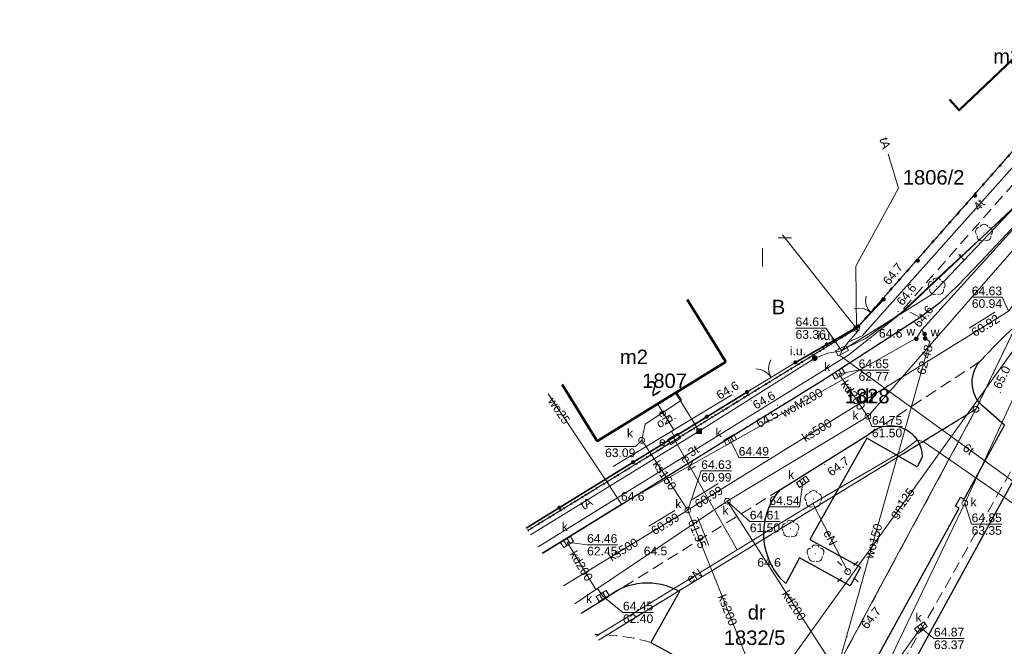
# Model space of a CAD drawing. Extents: x 6420891 to 6421372, y 5789686 to 5790696.
# Tile 28 of 48: x 6421186 to 6421271, y 5790365 to 5790419. Entities that reach past the tile are written whole.
import ezdxf
from ezdxf.enums import TextEntityAlignment as Align

# ---------------------------------------------------------------- set-up
doc = ezdxf.new("R2010")
doc.units = 0
doc.header["$PDSIZE"] = 0.75
for name, pattern in [('KROPK2', [2, 0, -2]), ('PRZER1-1', [2, 1, -1]), ('PRZER2-1', [3, 2, -1]), ('PRZER3-1', [4, 3, -1])]:
    doc.linetypes.add(name, pattern=pattern)
doc.layers.get('0').update_dxf_attribs({"linetype": 'CONTINUOUS', "lineweight": 13})
for name, color, linetype, lineweight in [('GEPADR', 7, 'CONTINUOUS', 18), ('GEPADR_O', 7, 'CONTINUOUS', 18), ('GEPPGD', 7, 'CONTINUOUS', 18), ('GESBZO', 7, 'CONTINUOUS', 50), ('GESBZO_O', 7, 'CONTINUOUS', 50), ('GESDZI', 7, 'CONTINUOUS', 18), ('GESDZI_O', 7, 'CONTINUOUS', 18), ('GESJAE', 7, 'KROPK2', 50), ('GSLKBR', 7, 'CONTINUOUS', 18), ('GSLKOC', 7, 'PRZER2-1', 18), ('GSLKOG', 7, 'CONTINUOUS', 35), ('GSLKRW', 7, 'CONTINUOUS', 25), ('GSPWPN', 7, 'CONTINUOUS', 13), ('GSPWPN_O', 7, 'CONTINUOUS', 13), ('GSSKOA', 7, 'PRZER3-1', 18)]:
    doc.layers.add(name, color=color, linetype=linetype, lineweight=lineweight)
for name, color, linetype, lineweight, true_color in [('GESUZY', 7, 'PRZER1-1', 18, 0x008000), ('GESUZY_O', 7, 'PRZER1-1', 18, 0x008000), ('GSLRIN', 7, 'CONTINUOUS', 18, 0x0a0909), ('GSLRIN_O', 7, 'CONTINUOUS', 18, 0x0a0909), ('GSPRDL', 7, 'CONTINUOUS', 18, 0x008000), ('GULENN', 1, 'CONTINUOUS', 18, 0xff0000), ('GULENN_O', 1, 'CONTINUOUS', 18, 0xff0000), ('GULGNP', 7, 'CONTINUOUS', 18, 0xbfbf00), ('GULGNP_O', 7, 'CONTINUOUS', 18, 0xbfbf00), ('GULKDP', 7, 'CONTINUOUS', 18, 0x803300), ('GULKDP_O', 7, 'CONTINUOUS', 18, 0x803300), ('GULKSP', 7, 'CONTINUOUS', 18, 0x803300), ('GULKSP_O', 7, 'CONTINUOUS', 18, 0x803300), ('GULTPR', 7, 'CONTINUOUS', 18, 0xff9100), ('GULTPR_O', 7, 'CONTINUOUS', 18, 0xff9100), ('GULWOP', 5, 'CONTINUOUS', 18, 0x0000ff), ('GULWOP_O', 5, 'CONTINUOUS', 18, 0x0000ff), ('GUPESE', 1, 'CONTINUOUS', 18, 0xff0000), ('GUPESE_O', 1, 'CONTINUOUS', 18, 0xff0000), ('GUPISL', 7, 'CONTINUOUS', 18, 0x0a0909), ('GUPKKS', 7, 'CONTINUOUS', 18, 0x803300), ('GUPKKS_O', 7, 'CONTINUOUS', 18, 0x0a0909), ('GUPKSD', 7, 'CONTINUOUS', 18, 0x803300), ('GUPKSD_O', 7, 'CONTINUOUS', 18, 0x803300), ('GUPKSH', 7, 'CONTINUOUS', 5, 0x803300), ('GUPKSH_O', 7, 'CONTINUOUS', 5, 0x803300), ('GUPTSD', 7, 'CONTINUOUS', 18, 0xff9100), ('GUPTSH', 7, 'CONTINUOUS', 5, 0xff9100), ('GUPTSH_O', 7, 'CONTINUOUS', 5, 0xff9100), ('GUPTUB', 7, 'CONTINUOUS', 5, 0x0a0909), ('GUPTUB_O', 7, 'CONTINUOUS', 5, 0x0a0909), ('GUPTUI', 7, 'CONTINUOUS', 5, 0x0a0909), ('GUPTUI_O', 7, 'CONTINUOUS', 5, 0x0a0909), ('GUPTZK', 7, 'CONTINUOUS', 5, 0x0a0909), ('GUPWSH', 5, 'CONTINUOUS', 5, 0x0000ff), ('GUPWSH_O', 5, 'CONTINUOUS', 5, 0x0000ff), ('GUPWZA', 5, 'CONTINUOUS', 18, 0x0000ff), ('GUPWZA_O', 5, 'CONTINUOUS', 18, 0x0000ff)]:
    doc.layers.add(name, color=color, linetype=linetype, lineweight=lineweight, true_color=true_color)
doc.styles.add('GEO-INFO', font='Arial')

# ---------------------------------------------------------------- blocks, each defined once
blk = doc.blocks.new('KOLO')
blk.add_hatch(color=0).paths.add_polyline_path([(-0.5, 0), (-0.482963, -0.12941), (-0.433013, -0.25), (-0.353553, -0.353553), (-0.25, -0.433013), (-0.12941, -0.482963), (0, -0.5), (0.12941, -0.482963), (0.25, -0.433013), (0.353553, -0.353553), (0.433013, -0.25), (0.482963, -0.12941), (0.5, 0), (0.482963, 0.12941), (0.433013, 0.25), (0.353553, 0.353553), (0.25, 0.433013), (0.12941, 0.482963), (0, 0.5), (-0.12941, 0.482963), (-0.25, 0.433013), (-0.353553, 0.353553), (-0.433013, 0.25), (-0.482963, 0.12941)])
blk = doc.blocks.new('OKRAG_PELNY')
at = {"color": 0}
blk.add_lwpolyline([(0, 0.5), (0.12941, 0.482963), (0.25, 0.433013), (0.353553, 0.353553), (0.433013, 0.25), (0.482963, 0.12941), (0.5, 0), (0.482963, -0.12941), (0.433013, -0.25), (0.353553, -0.353553), (0.25, -0.433013), (0.12941, -0.482963), (0, -0.5), (-0.12941, -0.482963), (-0.25, -0.433013), (-0.353553, -0.353553), (-0.433013, -0.25), (-0.482963, -0.12941), (-0.5, 0), (-0.482963, 0.12941), (-0.433013, 0.25), (-0.353553, 0.353553), (-0.25, 0.433013), (-0.12941, 0.482963)], close=True, dxfattribs=at)
blk = doc.blocks.new('PROSTOKAT2-1_PELNY')
at = {"color": 0}
blk.add_lwpolyline([(1, 0.5), (1, -0.5), (-1, -0.5), (-1, 0.5)], close=True, dxfattribs=at)
blk = doc.blocks.new('SZAFA1')
at = {"color": 0}
blk.add_lwpolyline([(-1, -0.5), (-1, 0.5), (1, 0.5), (1, -0.5)], close=True, dxfattribs=at)
blk = doc.blocks.new('SUUS05')
at = {"color": 0}
blk.add_lwpolyline([(0.5, -0.25), (-0.5, -0.25), (-0.5, 0.25), (0.5, 0.25)], close=True, dxfattribs=at)
for points in [[(-0.175, -0.25), (-0.175, 0.25)], [(0.175, -0.25), (0.175, 0.25)]]:
    blk.add_lwpolyline(points, dxfattribs=at)
blk = doc.blocks.new('KWADRAT_PELNY')
blk.add_hatch(color=0).paths.add_polyline_path([(0.5, 0.5), (-0.5, 0.5), (-0.5, -0.5), (0.5, -0.5)])
blk = doc.blocks.new('SUSM01_01')
at = {"color": 0}
for points in [[(-0.353553, 0.353553), (-0.212132, 0.212132)], [(0.353553, 0.353553), (0.212132, 0.212132)], [(-0.353553, -0.353553), (-0.212132, -0.212132)], [(0.353553, -0.353553), (0.212132, -0.212132)]]:
    blk.add_lwpolyline(points, dxfattribs=at)
blk.add_lwpolyline([(0, 0.1), (0.034202, 0.093969), (0.064279, 0.076604), (0.086603, 0.05), (0.096593, 0.025882), (0.1, 0), (0.096593, -0.025882), (0.086603, -0.05), (0.068017, -0.073305), (0.043388, -0.090097), (0.014904, -0.098883), (-0.014904, -0.098883), (-0.043388, -0.090097), (-0.068017, -0.073305), (-0.086603, -0.05), (-0.097493, -0.022252), (-0.09972, 0.007473), (-0.093087, 0.036534), (-0.078183, 0.062349), (-0.056332, 0.082624), (-0.029476, 0.095557)], close=True, dxfattribs=at)
blk = doc.blocks.new('EPPGS')
at = {"color": 0}
blk.add_lwpolyline([(0, 0.5), (0.154508, 0.475528), (0.293893, 0.404508), (0.404508, 0.293893), (0.475528, 0.154508), (0.5, 0), (0.475528, -0.154508), (0.404508, -0.293893), (0.293893, -0.404508), (0.154508, -0.475528), (0, -0.5), (-0.154508, -0.475528), (-0.293893, -0.404508), (-0.404508, -0.293893), (-0.475528, -0.154508), (-0.5, 0), (-0.475528, 0.154508), (-0.404508, 0.293893), (-0.293893, 0.404508), (-0.154508, 0.475528)], close=True, dxfattribs=at)
blk = doc.blocks.new('POINT')
at = {"color": 0}
blk.add_point((0, 0), dxfattribs=at)
blk = doc.blocks.new('SPDLP')
blk.add_hatch(color=0).paths.add_polyline_path([(0, -0.09), (0.027812, -0.085595), (0.052901, -0.072812), (0.072812, -0.052901), (0.085595, -0.027812), (0.09, 0), (0.085595, 0.027812), (0.072812, 0.052901), (0.052901, 0.072812), (0.027812, 0.085595), (0, 0.09), (-0.027812, 0.085595), (-0.052901, 0.072812), (-0.072812, 0.052901), (-0.085595, 0.027812), (-0.09, 0), (-0.085595, -0.027812), (-0.072812, -0.052901), (-0.052901, -0.072812), (-0.027812, -0.085595)])
at = {"color": 0}
for points in [[(-1.271938, -0.268652), (-1.40916, -0.048001), (-1.462858, 0.20623), (-1.426585, 0.463525), (-1.304695, 0.693003), (-1.11182, 0.867117), (-0.871109, 0.964971)], [(-0.648554, 1.126667), (-0.481106, 1.325358), (-0.255912, 1.454989), (0, 1.5), (0.255912, 1.454989), (0.481106, 1.325358), (0.648554, 1.126667)], [(0.871109, 0.964971), (1.11182, 0.867117), (1.304695, 0.693003), (1.426585, 0.463525), (1.462858, 0.20623), (1.40916, -0.048001), (1.271938, -0.268652)], [(-0.137547, -1.292703), (-0.389802, -1.355024), (-0.648184, -1.327532), (-0.881678, -1.213525), (-1.062258, -1.026689), (-1.168249, -0.78945), (-1.186929, -0.530282)], [(1.186929, -0.530282), (1.168249, -0.78945), (1.062258, -1.026689), (0.881678, -1.213525), (0.648184, -1.327532), (0.389802, -1.355024), (0.137547, -1.292703)]]:
    blk.add_lwpolyline(points, dxfattribs=at)
blk = doc.blocks.new('SLBRA')
at = {"color": 0}
for points in [[(1.732051, 1), (1.414214, 0.585786), (1, 0.267949), (0.517638, 0.068148), (0, 0)], [(0, 0), (0.517638, -0.068148), (1, -0.267949), (1.414214, -0.585786), (1.732051, -1)]]:
    blk.add_lwpolyline(points, dxfattribs=at)

msp = doc.modelspace()

# ---------------------------------------------------------------- linework, layer by layer
at = {"linetype": 'Continuous', "lineweight": 13, "elevation": 100, "flags": 128}
for points in [[(6421251.359, 5790400), (6421252.5, 5790400)], [(6421250, 5790397.5), (6421250, 5790399.078)]]:
    msp.add_lwpolyline(points, dxfattribs=at)
at = {"layer": 'GESBZO', "linetype": 'Continuous', "lineweight": 50, "elevation": 10.26}
for points in [[(6421273.932, 5790418.881), (6421274.541, 5790418.173), (6421267.024, 5790411.034), (6421266.199, 5790411.973)], [(6421243.471, 5790394.651), (6421246.799, 5790389.244)], [(6421246.799, 5790389.244), (6421235.662, 5790382.39), (6421232.637, 5790387.305)]]:
    msp.add_lwpolyline(points, dxfattribs=at)
at = {"layer": 'GESDZI', "linetype": 'Continuous', "lineweight": 18, "elevation": 10.3}
for points in [[(6421229.638, 5790374.638), (6421258.14, 5790392.147), (6421275.76, 5790412.132), (6421278.123, 5790414.813)], [(6421053.401, 5789987.081), (6421135.099, 5790137.509), (6421193, 5790245.044), (6421201.527, 5790260.879), (6421217.561, 5790290.636), (6421225.304, 5790305.003), (6421234.175, 5790321.466), (6421250.461, 5790351.689), (6421268.488, 5790385.143), (6421281.439, 5790412.047)], [(6421281.439, 5790412.047), (6421268.488, 5790385.143)], [(6421251.736, 5790400.256), (6421258.14, 5790392.147)], [(6421258.14, 5790392.147), (6421229.638, 5790374.638)], [(6421268.488, 5790385.143), (6421235.775, 5790365.164)], [(6421235.775, 5790365.164), (6421268.488, 5790385.143)], [(6421268.488, 5790385.143), (6421250.461, 5790351.689), (6421251.05, 5790354.08), (6421249.87, 5790357.05), (6421241.74, 5790361.44), (6421237.761, 5790362.099)]]:
    msp.add_lwpolyline(points, dxfattribs=at)
at = {"layer": 'GESJAE', "linetype": 'KROPK2', "lineweight": 50, "ltscale": 0.5, "elevation": 10.3}
for points in [[(6421278.123, 5790414.813), (6421275.76, 5790412.132), (6421258.14, 5790392.147), (6421229.638, 5790374.638)], [(6421229.638, 5790374.638), (6421258.14, 5790392.147), (6421275.76, 5790412.132), (6421278.123, 5790414.813)]]:
    msp.add_lwpolyline(points, dxfattribs=at)
at = {"layer": 'GESUZY', "linetype": 'PRZER1-1', "lineweight": 18, "ltscale": 0.5, "elevation": 10.18}
for points in [[(6421276.937, 5790415.802), (6421275.76, 5790412.132), (6421258.14, 5790392.147), (6421229.638, 5790374.638)], [(6421229.638, 5790374.638), (6421258.14, 5790392.147), (6421275.76, 5790412.132), (6421278.123, 5790414.813)], [(6421053.401, 5789987.081), (6421135.099, 5790137.509), (6421193, 5790245.044), (6421201.527, 5790260.879), (6421217.561, 5790290.636), (6421225.304, 5790305.003), (6421234.175, 5790321.466), (6421250.461, 5790351.689), (6421268.488, 5790385.143), (6421281.439, 5790412.047)], [(6421281.439, 5790412.047), (6421268.488, 5790385.143)], [(6421235.775, 5790365.164), (6421268.488, 5790385.143)], [(6421268.488, 5790385.143), (6421235.775, 5790365.164)], [(6421268.488, 5790385.143), (6421250.461, 5790351.689), (6421241.37, 5790356.526)]]:
    msp.add_lwpolyline(points, dxfattribs=at)
at = {"layer": 'GSLKBR', "linetype": 'Continuous', "lineweight": 18, "elevation": 10.18}
for points in [[(6421260.497, 5790394.657), (6421258.294, 5790392.327)], [(6421252.835, 5790389.206), (6421248.636, 5790386.642)]]:
    msp.add_lwpolyline(points, dxfattribs=at)
at = {"layer": 'GSLKOC', "linetype": 'PRZER2-1', "lineweight": 18, "ltscale": 0.5, "elevation": 10.18}
for points in [[(6421263.666, 5790393.102), (6421262.204, 5790393.843), (6421278.445, 5790412.279), (6421281.255, 5790412.352)], [(6421268.782, 5790389.246), (6421259.188, 5790382.961)], [(6421251.542, 5790378.201), (6421236.523, 5790368.877)]]:
    msp.add_lwpolyline(points, dxfattribs=at)
for points in [[(6421237.288, 5790362.829, -0.11221), (6421243.723, 5790360.604), (6421254.907, 5790354.48), (6421252.463, 5790350.14), (6421253.986, 5790348.827), (6421284.292, 5790402.354), (6421285.717, 5790404.375), (6421287.412, 5790406.239)], [(6421240.323, 5790364.963, 0.066411), (6421235.463, 5790365.646)]]:
    msp.add_lwpolyline(points, format="xyb", dxfattribs=at)
at = {"layer": 'GSLKOG', "linetype": 'Continuous', "lineweight": 35, "elevation": 10.18}
for points in [[(6421258.294, 5790392.327), (6421252.835, 5790389.206)], [(6421248.636, 5790386.642), (6421229.503, 5790374.847)]]:
    msp.add_lwpolyline(points, dxfattribs=at)
at = {"layer": 'GSLKRW', "linetype": 'Continuous', "lineweight": 25, "elevation": 10.18}
for points in [[(6421281.196, 5790412.25, -0.044149), (6421277.772, 5790407.373), (6421268.878, 5790397.907), (6421266.972, 5790395.928), (6421265.349, 5790394.375), (6421263.666, 5790393.102), (6421255.07, 5790387.554), (6421230.927, 5790372.649)], [(6421268.782, 5790389.246), (6421270.178, 5790390.685), (6421274.462, 5790394.906), (6421283.114, 5790404.218, 0.06194), (6421285.986, 5790408.255)], [(6421240.323, 5790364.963), (6421255.936, 5790356.394), (6421267.031, 5790376.583), (6421266.702, 5790376.755), (6421267.141, 5790377.546), (6421267.465, 5790377.371), (6421270.973, 5790383.778), (6421269.297, 5790385.229, -0.425511), (6421268.782, 5790389.246)], [(6421234.263, 5790367.499), (6421236.523, 5790368.877, -0.314602), (6421242.785, 5790369.371), (6421240.323, 5790364.963)]]:
    msp.add_lwpolyline(points, format="xyb", dxfattribs=at)
msp.add_lwpolyline([(6421285.61, 5790402.9), (6421271.55, 5790378.66), (6421255.57, 5790349.51), (6421237.08, 5790315.5), (6421218.82, 5790281.91), (6421205.78, 5790258.08)], dxfattribs=at)
msp.add_lwpolyline([(6421258.477, 5790371.46), (6421257.58, 5790369.87), (6421253.21, 5790372.273), (6421252.006, 5790370.052, -0.407901), (6421251.542, 5790378.201), (6421259.188, 5790382.961, -0.661573), (6421263.84, 5790381.002), (6421263.381, 5790380.169), (6421259.04, 5790382.655), (6421254.102, 5790373.857)], format="xyb", close=True, dxfattribs=at)
at = {"layer": 'GSLRIN', "linetype": 'Continuous', "lineweight": 18, "elevation": 10.1}
msp.add_lwpolyline([(6421237.06, 5790380.2), (6421247.34, 5790386.39)], dxfattribs=at)
at = {"layer": 'GSSKOA', "linetype": 'PRZER3-1', "lineweight": 18, "ltscale": 0.5, "elevation": 10.18}
msp.add_lwpolyline([(6421287.887, 5790406.671), (6421285.61, 5790402.9), (6421271.55, 5790378.66), (6421255.57, 5790349.51), (6421237.08, 5790315.5), (6421218.82, 5790281.91), (6421205.78, 5790258.08), (6421195.82, 5790239.68), (6421179.4, 5790209.44), (6421161.89, 5790177.28), (6421135.48, 5790128.74), (6421117.94, 5790096.62), (6421100.38, 5790064.4)], dxfattribs=at)
at = {"layer": 'GULENN', "linetype": 'Continuous', "lineweight": 18, "elevation": 10.18}
for points in [[(6421295.637, 5790400.208), (6421281.831, 5790377.382), (6421278.045, 5790372.62), (6421263.922, 5790382.354), (6421263.38, 5790382.478), (6421262.193, 5790381.549)], [(6421240.89, 5790385.61), (6421242.3, 5790383.36), (6421242.09, 5790383.23), (6421242.37, 5790382.76), (6421242.338, 5790382.582)], [(6421247.796, 5790372.977), (6421242.338, 5790382.582)], [(6421262.193, 5790381.549), (6421254.348, 5790376.979), (6421247.796, 5790372.977), (6421235.562, 5790365.493)], [(6421254.348, 5790376.979), (6421257.382, 5790371.095)]]:
    msp.add_lwpolyline(points, dxfattribs=at)
at = {"layer": 'GULGNP', "linetype": 'Continuous', "lineweight": 18, "elevation": 10.18}
msp.add_lwpolyline([(6421284.934, 5790409.133), (6421274.932, 5790394.673), (6421249.405, 5790359.259)], dxfattribs=at)
at = {"layer": 'GULKDP', "linetype": 'Continuous', "lineweight": 18, "elevation": 10.18}
for points in [[(6421282.435, 5790411.217), (6421259.121, 5790384.533), (6421246.931, 5790377.191), (6421235.69, 5790369.627), (6421235.544, 5790369.529), (6421233.736, 5790368.312)], [(6421283.991, 5790409.92), (6421274.163, 5790391.416), (6421267.526, 5790377.019), (6421259.546, 5790360.403), (6421255.936, 5790351.844), (6421240.572, 5790323.121), (6421221.385, 5790288.499)], [(6421259.121, 5790384.533), (6421256.598, 5790388.215)], [(6421246.931, 5790377.191), (6421255.704, 5790363.558), (6421258.173, 5790361)], [(6421235.544, 5790369.529), (6421233.053, 5790373.646)], [(6421235.69, 5790369.627), (6421236.137, 5790368.973)], [(6421259.546, 5790360.403), (6421263.722, 5790366.235)]]:
    msp.add_lwpolyline(points, dxfattribs=at)
at = {"layer": 'GULKSP', "linetype": 'Continuous', "lineweight": 18, "elevation": 10.18}
for points in [[(6421283.759, 5790410.113), (6421271.322, 5790393.649), (6421270.897, 5790393.386), (6421252.015, 5790381.687), (6421243.943, 5790376.686), (6421243.518, 5790376.422)], [(6421242.54, 5790386.63), (6421242.96, 5790385.94), (6421239.81, 5790383.85), (6421239.52, 5790382.46), (6421243.518, 5790376.422)], [(6421232.736, 5790369.856), (6421243.09, 5790376.162), (6421243.518, 5790376.422)], [(6421243.518, 5790376.422), (6421243.703, 5790375.958), (6421252.514, 5790353.911), (6421252.7, 5790353.446)]]:
    msp.add_lwpolyline(points, dxfattribs=at)
at = {"layer": 'GULTPR', "linetype": 'Continuous', "lineweight": 18, "elevation": 10.18}
for points in [[(6421278.891, 5790414.172), (6421278.891, 5790414.171), (6421258.636, 5790391.52), (6421257.418, 5790390.97), (6421256.877, 5790390.222)], [(6421230.544, 5790373.24), (6421257.46, 5790389.87), (6421261.85, 5790393.34), (6421265.74, 5790397.03), (6421273.16, 5790403.86), (6421278.471, 5790409.626)], [(6421278.471, 5790409.626), (6421264.62, 5790395.07), (6421257.304, 5790390.482)], [(6421278.471, 5790409.626), (6421275.87, 5790406.87), (6421272.09, 5790402.93), (6421262.36, 5790393.75), (6421258.91, 5790391.29), (6421257.304, 5790390.482)], [(6421257.418, 5790390.97), (6421258.271, 5790391.934), (6421258.14, 5790392.147), (6421258.085, 5790397.529), (6421261.77, 5790404.28), (6421260.89, 5790407.23)], [(6421229.883, 5790374.261), (6421244.509, 5790383.245), (6421254.512, 5790389.566), (6421255.644, 5790390.015), (6421256.877, 5790390.222)], [(6421256.877, 5790390.222), (6421256.702, 5790389.792), (6421278.983, 5790373.596), (6421279.653, 5790373.259)], [(6421257.304, 5790390.482), (6421256.877, 5790390.222)], [(6421244.509, 5790383.245), (6421242.446, 5790386.566)]]:
    msp.add_lwpolyline(points, dxfattribs=at)
at = {"layer": 'GULWOP', "linetype": 'Continuous', "lineweight": 18, "elevation": 10.18}
for points in [[(6421281.75, 5790411.789), (6421263.788, 5790392.022)], [(6421263.788, 5790392.022), (6421263.926, 5790391.825), (6421264.041, 5790391.662), (6421264.09, 5790391.28), (6421264.502, 5790391.008), (6421254.718, 5790356.453), (6421265.315, 5790350.565), (6421263.698, 5790347.836), (6421263.249, 5790348.063), (6421263.023, 5790347.614)], [(6421263.788, 5790392.022), (6421263.32, 5790391.25), (6421262.953, 5790391.103)], [(6421262.953, 5790391.103), (6421237.781, 5790376.943), (6421230.897, 5790372.695)], [(6421237.781, 5790376.943), (6421236.502, 5790378.855), (6421231.407, 5790386.471)]]:
    msp.add_lwpolyline(points, dxfattribs=at)
at = {"layer": 'GUPKSH_O', "linetype": 'Continuous', "lineweight": 9, "elevation": 10.8, "flags": 128}
for points in [[(6421268.131, 5790394.85), (6421270.752, 5790394.85), (6421271.322, 5790393.649)], [(6421268.131, 5790394.85), (6421270.752, 5790394.85)], [(6421267.903, 5790392.18), (6421270.131, 5790393.561)], [(6421260.94, 5790388.538), (6421258.319, 5790388.538), (6421256.598, 5790388.215)], [(6421258.319, 5790388.538), (6421260.94, 5790388.538)], [(6421262.094, 5790383.644), (6421259.473, 5790383.644), (6421259.121, 5790384.533)], [(6421259.473, 5790383.644), (6421262.094, 5790383.644)], [(6421236.347, 5790381.932), (6421238.968, 5790381.932), (6421239.52, 5790382.46)], [(6421250.548, 5790380.967), (6421247.928, 5790380.967), (6421247.19, 5790382.507)], [(6421236.347, 5790381.932), (6421238.968, 5790381.932)], [(6421247.301, 5790379.809), (6421244.681, 5790379.809), (6421243.518, 5790376.422)], [(6421244.681, 5790379.809), (6421247.301, 5790379.809)], [(6421243.927, 5790377.326), (6421246.155, 5790378.706)], [(6421250.588, 5790376.693), (6421253.209, 5790376.693), (6421253.475, 5790378.861)], [(6421240.151, 5790375.018), (6421242.389, 5790376.381)], [(6421251.511, 5790375.434), (6421248.89, 5790375.434), (6421246.931, 5790377.191)], [(6421270.733, 5790375.203), (6421268.112, 5790375.203), (6421267.526, 5790377.019)], [(6421244.365, 5790375.791), (6421245.337, 5790373.357)], [(6421248.89, 5790375.434), (6421251.511, 5790375.434)], [(6421268.112, 5790375.203), (6421270.733, 5790375.203)], [(6421237.412, 5790373.412), (6421234.791, 5790373.412), (6421233.053, 5790373.646)], [(6421234.791, 5790373.412), (6421237.412, 5790373.412)], [(6421240.514, 5790367.559), (6421237.894, 5790367.559), (6421236.137, 5790368.973)], [(6421237.894, 5790367.559), (6421240.514, 5790367.559)], [(6421267.47, 5790365.302), (6421264.849, 5790365.302), (6421263.722, 5790366.235)], [(6421264.849, 5790365.302), (6421267.47, 5790365.302)]]:
    msp.add_lwpolyline(points, dxfattribs=at)
at = {"layer": 'GUPTSH_O', "linetype": 'Continuous', "lineweight": 9, "elevation": 10.8, "flags": 128}
for points in [[(6421252.852, 5790392.175), (6421255.472, 5790392.175), (6421256.877, 5790390.222)], [(6421252.852, 5790392.175), (6421255.472, 5790392.175)]]:
    msp.add_lwpolyline(points, dxfattribs=at)

# ---------------------------------------------------------------- block references
at = {"layer": 'GEPADR', "lineweight": 18}
msp.add_blockref('POINT', (6421240.837, 5790386.456, 10.28), dxfattribs=at)
at = {"layer": 'GEPPGD', "lineweight": 18, "xscale": 0.5, "yscale": 0.5}
for p in [(6421258.14, 5790392.147, 10.32), (6421268.488, 5790385.143, 10.32)]:
    msp.add_blockref('EPPGS', p, dxfattribs=at)
at = {"layer": 'GSLKBR', "lineweight": 18, "xscale": 0.75, "yscale": 0.75}
for p, rotation in [((6421259.395, 5790393.492, 10.18), 136.605095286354), ((6421250.735, 5790387.924, 10.18), 121.4131757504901)]:
    msp.add_blockref('SLBRA', p, dxfattribs=dict(at, rotation=rotation))
at = {"layer": 'GSLKOG', "lineweight": 35, "xscale": 0.35, "yscale": 0.35}
for p in [(6421268.412, 5790403.641, 10.18), (6421263.454, 5790398.014, 10.18), (6421260.497, 5790394.657, 10.18), (6421258.294, 5790392.327, 10.18), (6421255.564, 5790390.766, 10.18), (6421252.835, 5790389.206, 10.18), (6421248.636, 5790386.642, 10.18), (6421245.156, 5790384.496, 10.18), (6421238.772, 5790380.56, 10.18), (6421232.387, 5790376.625, 10.18)]:
    msp.add_blockref('KOLO', p, dxfattribs=at)
at = {"layer": 'GSPRDL', "lineweight": 18, "xscale": 0.5, "yscale": 0.5}
for p in [(6421269.18, 5790400.42, 10.12), (6421265.08, 5790395.77, 10.12), (6421254.4, 5790377.36, 10.12), (6421252.41, 5790374.79, 10.12), (6421254.58, 5790372.65, 10.12)]:
    msp.add_blockref('SPDLP', p, dxfattribs=at)
at = {"layer": 'GSPWPN', "lineweight": 13, "xscale": 0.09, "yscale": 0.09}
for p in [(6421260.497, 5790394.657, 10.2), (6421261.748, 5790393.614, 10.2), (6421262.118, 5790393.057, 10.2), (6421259.331, 5790391.098, 10.2), (6421248.636, 5790386.642, 10.2), (6421270.6, 5790386.6, 10.2), (6421248.993, 5790385.915, 10.2), (6421251.286, 5790385.493, 10.2), (6421255.384, 5790380.356, 10.2), (6421238.446, 5790377.525, 10.2), (6421241.265, 5790373.072, 10.2), (6421251.245, 5790371.799, 10.2), (6421257.322, 5790365.476, 10.2)]:
    msp.add_blockref('KOLO', p, dxfattribs=at)
at = {"layer": 'GUPESE', "lineweight": 18, "xscale": 0.4999999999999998, "yscale": 0.4999999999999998, "rotation": 31.72580886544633}
msp.add_blockref('SZAFA1', (6421242.338, 5790382.582, 10.24), dxfattribs=at)
at = {"layer": 'GUPISL', "lineweight": 18, "xscale": 2.5, "yscale": 2.5}
msp.add_blockref('SUSM01_01', (6421257.382, 5790371.095, 10.24), dxfattribs=at)
at = {"layer": 'GUPKKS', "lineweight": 18}
for p, rotation in [((6421256.598, 5790388.215, 10.24), 30.82916895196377), ((6421247.19, 5790382.507, 10.24), 208.7023350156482), ((6421253.475, 5790378.861, 10.24), 34.70918085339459), ((6421233.053, 5790373.646, 10.24), 31.60480523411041), ((6421236.137, 5790368.973, 10.24), 31.60480523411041), ((6421263.722, 5790366.235, 10.24), 216.3888386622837)]:
    msp.add_blockref('SUUS05', p, dxfattribs=dict(at, rotation=rotation))
at = {"layer": 'GUPKSD', "lineweight": 18, "xscale": 0.5, "yscale": 0.5}
for p in [(6421259.121, 5790384.533, 10.24), (6421239.52, 5790382.46, 10.24), (6421246.931, 5790377.191, 10.24), (6421267.526, 5790377.019, 10.24), (6421243.518, 5790376.422, 10.24)]:
    msp.add_blockref('OKRAG_PELNY', p, dxfattribs=at)
at = {"layer": 'GUPKSH', "lineweight": 5, "xscale": 0.09, "yscale": 0.09}
for p in [(6421270.897, 5790393.386, 10.24), (6421256.598, 5790388.215, 10.24), (6421259.121, 5790384.533, 10.24), (6421239.52, 5790382.46, 10.24), (6421247.19, 5790382.507, 10.24), (6421253.475, 5790378.861, 10.24), (6421246.931, 5790377.191, 10.24), (6421243.518, 5790376.422, 10.24), (6421243.943, 5790376.686, 10.24), (6421267.526, 5790377.019, 10.24), (6421243.09, 5790376.162, 10.24), (6421243.703, 5790375.958, 10.24), (6421233.053, 5790373.646, 10.24), (6421236.137, 5790368.973, 10.24), (6421263.722, 5790366.235, 10.24)]:
    msp.add_blockref('KOLO', p, dxfattribs=at)
at = {"layer": 'GUPTSD', "lineweight": 18, "xscale": 0.4999999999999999, "yscale": 0.4999999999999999, "rotation": 28.3221889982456}
msp.add_blockref('PROSTOKAT2-1_PELNY', (6421256.877, 5790390.222, 10.24), dxfattribs=at)
at = {"layer": 'GUPTSH', "lineweight": 5, "xscale": 0.09, "yscale": 0.09}
for p in [(6421265.74, 5790397.03, 10.24), (6421261.85, 5790393.34, 10.24), (6421257.418, 5790390.97, 10.24), (6421256.877, 5790390.222, 10.24), (6421256.702, 5790389.792, 10.24), (6421257.46, 5790389.87, 10.24)]:
    msp.add_blockref('KOLO', p, dxfattribs=at)
at = {"layer": 'GUPTUB', "lineweight": 5}
msp.add_blockref('POINT', (6421256.601, 5790390.394, 10.24), dxfattribs=at)
at = {"layer": 'GUPTUI', "lineweight": 5, "xscale": 0.5, "yscale": 0.5}
msp.add_blockref('KOLO', (6421254.512, 5790389.566, 10.24), dxfattribs=at)
at = {"layer": 'GUPTZK', "lineweight": 5, "xscale": 0.5, "yscale": 0.5}
msp.add_blockref('KWADRAT_PELNY', (6421244.509, 5790383.245, 10.24), dxfattribs=at)
at = {"layer": 'GUPWSH', "lineweight": 5, "xscale": 0.09, "yscale": 0.09}
msp.add_blockref('KOLO', (6421264.502, 5790391.008, 10.24), dxfattribs=at)
at = {"layer": 'GUPWZA', "lineweight": 5}
for p, xscale, yscale, rotation in [((6421264.041, 5790391.662, 10.24), 0.4000000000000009, 0.4000000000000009, 126.2304918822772), ((6421263.32, 5790391.25, 10.24), 0.4, 0.4, 42.26462683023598), ((6421264.09, 5790391.28, 10.24), 0.4, 0.4, 314.8748833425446)]:
    msp.add_blockref('KOLO', p, dxfattribs=dict(at, xscale=xscale, yscale=yscale, rotation=rotation))

# ---------------------------------------------------------------- texts
at = {"layer": 'GEPADR_O', "linetype": 'Continuous', "lineweight": 0, "style": 'GEO-INFO'}
msp.add_text('2', height=1.25, rotation=31.61084, dxfattribs=at).set_placement((6421240.837, 5790386.456, 10.8), align=Align.CENTER)
at = {"layer": 'GESBZO_O', "linetype": 'Continuous', "lineweight": 0, "style": 'GEO-INFO'}
msp.add_text('m2', height=1.25, dxfattribs=at).set_placement((6421271.193, 5790415.714, 10.8), align=Align.MIDDLE_CENTER)
msp.add_text('m2', height=1.25, dxfattribs=at).set_placement((6421238.845, 5790389.693, 10.8), align=Align.MIDDLE)
at = {"layer": 'GESDZI_O', "linetype": 'Continuous', "lineweight": 0, "style": 'GEO-INFO'}
for s, p in [('1806/2', (6421264.819, 5790405.232, 10.8)), ('1807', (6421241.497, 5790387.618, 10.8)), ('1828', (6421259.06, 5790386.287, 10.8))]:
    msp.add_text(s, height=1.25, dxfattribs=at).set_placement(p, align=Align.MIDDLE_CENTER)
msp.add_text('1832/5', height=1.25, dxfattribs=at).set_placement((6421249.304, 5790365.391, 10.8), align=Align.MIDDLE)
at = {"layer": 'GESUZY_O', "linetype": 'Continuous', "lineweight": 0, "style": 'GEO-INFO'}
for s, p in [('B', (6421251.378, 5790394.003, 10.8)), ('dr', (6421259.06, 5790386.287, 10.8))]:
    msp.add_text(s, height=1.25, dxfattribs=at).set_placement(p, align=Align.MIDDLE_CENTER)
msp.add_text('dr', height=1.25, dxfattribs=at).set_placement((6421249.484, 5790367.591, 10.8), align=Align.MIDDLE)
at = {"layer": 'GSLRIN_O', "linetype": 'Continuous', "lineweight": 0, "style": 'GEO-INFO'}
msp.add_text('o.p.', height=0.75, rotation=31.05383, dxfattribs=at).set_placement((6421241.813, 5790383.938, 10.8), align=Align.CENTER)
at = {"layer": 'GSPWPN_O', "linetype": 'Continuous', "lineweight": 0, "style": 'GEO-INFO'}
for s, rotation, p in [('64.7', 51.69185, (6421260.954, 5790395.84, 10.8)), ('64.6', 51.69185, (6421262.131, 5790394.051, 10.8)), ('64.6', 51.69185, (6421263.585, 5790392.165, 10.8)), ('65.0', 63.78975, (6421270.615, 5790386.834, 10.8)), ('64.6', 30.1977, (6421246.268, 5790385.957, 10.8)), ('64.6', 30.1977, (6421249.424, 5790385.107, 10.8)), ('64.5', 30.1977, (6421249.708, 5790383.504, 10.8)), ('64.7', 36.21128, (6421255.953, 5790379.306, 10.8)), ('64.7', 51.89115, (6421259.055, 5790366.049, 10.8))]:
    msp.add_text(s, height=0.75, rotation=rotation, dxfattribs=at).set_placement(p)
for s, p in [('64.6', (6421260.081, 5790391.348, 10.8)), ('64.6', (6421237.722, 5790377.226, 10.8)), ('64.5', (6421239.699, 5790372.5, 10.8)), ('64.6', (6421249.539, 5790371.508, 10.8))]:
    msp.add_text(s, height=0.75, dxfattribs=at).set_placement(p)
at = {"layer": 'GULENN_O', "linetype": 'Continuous', "lineweight": 0, "style": 'GEO-INFO'}
for rotation, p in [(302.074, (6421241.595, 5790384.485, 10.8)), (299.61003, (6421243.571, 5790380.503, 10.8)), (297.27854, (6421255.865, 5790374.037, 10.8)), (32.27356, (6421244.093, 5790370.712, 10.8))]:
    msp.add_text('eN', height=0.75, rotation=rotation, dxfattribs=at).set_placement(p, align=Align.MIDDLE)
at = {"layer": 'GULGNP_O', "linetype": 'Continuous', "lineweight": 0, "style": 'GEO-INFO'}
msp.add_text('gn125', height=0.75, rotation=54.21589, dxfattribs=at).set_placement((6421262.169, 5790376.966, 10.8), align=Align.MIDDLE)
at = {"layer": 'GULKDP_O', "linetype": 'Continuous', "lineweight": 0, "style": 'GEO-INFO'}
for rotation, p in [(304.42502, (6421257.86, 5790386.374, 10.8)), (301.17758, (6421234.299, 5790371.587, 10.8)), (302.76178, (6421252.735, 5790368.171, 10.8))]:
    msp.add_text('kd200', height=0.75, rotation=rotation, dxfattribs=at).set_placement(p, align=Align.MIDDLE)
at = {"layer": 'GULKSP_O', "linetype": 'Continuous', "lineweight": 0, "style": 'GEO-INFO'}
for s, rotation, p in [('ks500', 31.78089, (6421254.699, 5790383.35, 10.8)), ('ks160', 303.50755, (6421241.519, 5790379.441, 10.8)), ('ks200', 291.78459, (6421246.978, 5790367.763, 10.8))]:
    msp.add_text(s, height=0.75, rotation=rotation, dxfattribs=at).set_placement(p, align=Align.MIDDLE)
msp.add_text('ks500', height=0.75, rotation=31.34436, dxfattribs=at).set_placement((6421237.913, 5790373.009, 10.8), align=Align.MIDDLE_CENTER)
at = {"layer": 'GULTPR_O', "linetype": 'Continuous', "lineweight": 0, "style": 'GEO-INFO'}
for s, rotation, p in [('tA', 286.60866, (6421260.605, 5790408.186, 10.8)), ('4t', 48.19818, (6421268.764, 5790402.845, 10.8)), ('t', 43.33401, (6421267.225, 5790398.34, 10.8)), ('6t', 323.98575, (6421267.843, 5790381.694, 10.8)), ('tA', 31.56262, (6421234.726, 5790376.974, 10.8))]:
    msp.add_text(s, height=0.75, rotation=rotation, dxfattribs=at).set_placement(p, align=Align.MIDDLE)
msp.add_text('3t', height=0.75, rotation=31.70913, dxfattribs=at).set_placement((6421244.002, 5790381.555, 10.8), align=Align.MIDDLE_CENTER)
at = {"layer": 'GULWOP_O', "linetype": 'Continuous', "lineweight": 0, "style": 'GEO-INFO'}
for s, rotation, p in [('woM200', 29.35967, (6421253.392, 5790385.724, 10.8)), ('wo25', 303.78219, (6421232.37, 5790385.032, 10.8)), ('wo150', 74.19023, (6421259.61, 5790373.73, 10.8))]:
    msp.add_text(s, height=0.75, rotation=rotation, dxfattribs=at).set_placement(p, align=Align.MIDDLE)
at = {"layer": 'GUPESE_O', "linetype": 'Continuous', "lineweight": 0, "style": 'GEO-INFO'}
msp.add_text('e', height=0.75, dxfattribs=at).set_placement((6421241.612, 5790381.961, 10.8), align=Align.RIGHT)
at = {"layer": 'GUPKKS_O', "linetype": 'Continuous', "lineweight": 0, "style": 'GEO-INFO'}
for p in [(6421255.848, 5790388.465, 10.8), (6421246.44, 5790382.757, 10.8), (6421252.725, 5790379.111, 10.8), (6421233.109, 5790374.617, 10.8), (6421235.226, 5790368.372, 10.8), (6421263.781, 5790366.743, 10.8)]:
    msp.add_text('k', height=0.75, dxfattribs=at).set_placement(p, align=Align.RIGHT)
at = {"layer": 'GUPKSD_O', "linetype": 'Continuous', "lineweight": 0, "style": 'GEO-INFO'}
for p in [(6421258.31, 5790384.239, 10.8), (6421238.77, 5790382.71, 10.8), (6421242.958, 5790376.584, 10.8), (6421268.538, 5790376.743, 10.8), (6421247.035, 5790376.023, 10.8)]:
    msp.add_text('k', height=0.75, dxfattribs=at).set_placement(p, align=Align.RIGHT)
at = {"layer": 'GUPKSH_O', "linetype": 'Continuous', "lineweight": 0, "style": 'GEO-INFO'}
for s, p in [('64.63', (6421268.131, 5790395.023)), ('60.94', (6421268.131, 5790393.928)), ('64.65', (6421258.319, 5790388.711)), ('62.77', (6421258.319, 5790387.616)), ('64.75', (6421259.473, 5790383.816)), ('61.50', (6421259.473, 5790382.721)), ('64.63', (6421244.681, 5790379.981)), ('60.99', (6421244.681, 5790378.886)), ('64.61', (6421248.89, 5790375.606)), ('64.85', (6421268.112, 5790375.376)), ('61.50', (6421248.89, 5790374.511)), ('63.35', (6421268.112, 5790374.281)), ('64.46', (6421234.791, 5790373.584)), ('62.45', (6421234.791, 5790372.489)), ('64.45', (6421237.894, 5790367.732)), ('62.40', (6421237.894, 5790366.637)), ('64.87', (6421264.849, 5790365.474)), ('63.37', (6421264.849, 5790364.379))]:
    msp.add_text(s, height=0.75, rotation=360, dxfattribs=at).set_placement(p)
for s, rotation, p in [('60.92', 31.78089, (6421268.194, 5790391.711)), ('63.09', 360, (6421236.347, 5790381.379)), ('64.49', 360, (6421247.928, 5790381.509)), ('60.99', 31.78089, (6421244.218, 5790376.856)), ('64.54', 360, (6421250.588, 5790377.236)), ('60.99', 31.34436, (6421240.438, 5790374.546)), ('61.95', 291.78459, (6421243.852, 5790375.586))]:
    msp.add_text(s, height=0.75, rotation=rotation, dxfattribs=at).set_placement(p, align=Align.MIDDLE_LEFT)
at = {"layer": 'GUPTSH_O', "linetype": 'Continuous', "lineweight": 0, "style": 'GEO-INFO'}
for s, p in [('64.61', (6421252.852, 5790392.347)), ('63.36', (6421252.852, 5790391.252))]:
    msp.add_text(s, height=0.75, rotation=360, dxfattribs=at).set_placement(p)
at = {"layer": 'GUPTUB_O', "linetype": 'Continuous', "lineweight": 0, "style": 'GEO-INFO'}
msp.add_text('i.u.', height=0.75, dxfattribs=at).set_placement((6421256.159, 5790391.153, 10.8), align=Align.RIGHT)
at = {"layer": 'GUPTUI_O', "linetype": 'Continuous', "lineweight": 0, "style": 'GEO-INFO'}
msp.add_text('i.u.', height=0.75, dxfattribs=at).set_placement((6421253.762, 5790389.816, 10.8), align=Align.RIGHT)
at = {"layer": 'GUPWSH_O', "linetype": 'Continuous', "lineweight": 0, "style": 'GEO-INFO'}
msp.add_text('62.48', height=0.75, rotation=74.19024, dxfattribs=at).set_placement((6421263.701, 5790388.179, 10.8), align=Align.MIDDLE_LEFT)
at = {"layer": 'GUPWZA_O', "linetype": 'Continuous', "lineweight": 0, "style": 'GEO-INFO'}
for p in [(6421263.222, 5790391.526, 10.8), (6421265.324, 5790391.458, 10.8)]:
    msp.add_text('w', height=0.75, dxfattribs=at).set_placement(p, align=Align.RIGHT)

doc.saveas('drawing.dxf')
